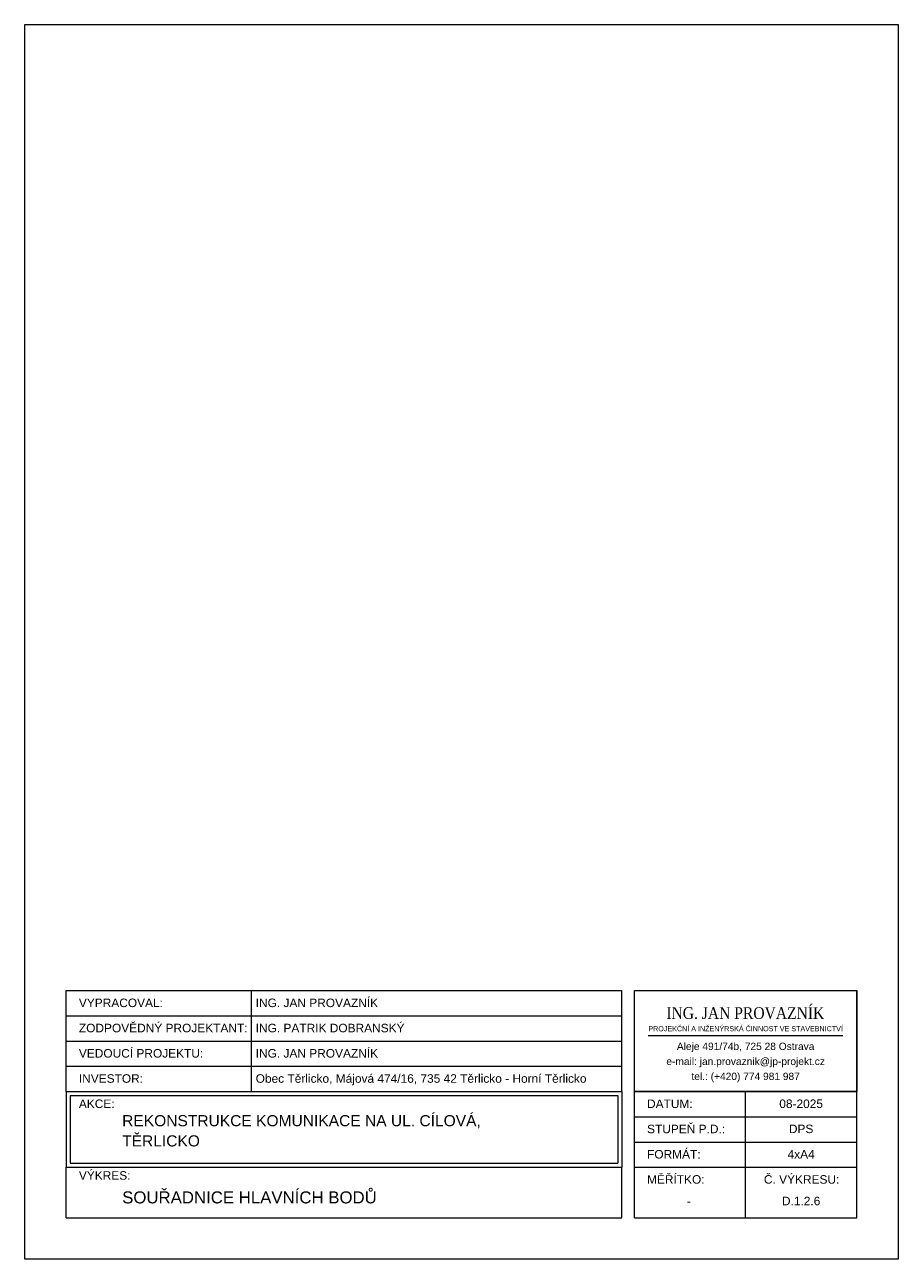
# Model space of a CAD drawing. Header units: metres. Extents: x -425255.1 to -425244.6, y -1102319.8 to -1102304.9.
import ezdxf
from ezdxf.enums import TextEntityAlignment as Align

# ---------------------------------------------------------------- set-up
doc = ezdxf.new("R2010")
doc.units = ezdxf.units.M
doc.header["$LTSCALE"] = 0.5
doc.header["$MEASUREMENT"] = 0
for name, color, linetype, lineweight in [('RAMECEK', 7, 'Continuous', 0), ('RAZITKO', 7, 'Continuous', 0), ('výkres', 7, 'Continuous', 0)]:
    doc.layers.add(name, color=color, linetype=linetype, lineweight=lineweight)
doc.styles.add('ARIAL', font='arial.ttf')
doc.styles.add('Style-Arial', font='arial.ttf')
doc.styles.add('Style-Calibri', font='calibri.ttf')
doc.styles.add('Style-Garamond', font='GARABD.TTF')

msp = doc.modelspace()

# ---------------------------------------------------------------- linework, layer by layer
at = {"layer": 'RAMECEK', "flags": 128}
msp.add_lwpolyline([(-425255.082, -1102304.911), (-425244.582, -1102304.911), (-425244.582, -1102319.761), (-425255.082, -1102319.761)], close=True, dxfattribs=at)
at = {"layer": 'RAZITKO', "color": 7, "lineweight": 13, "ltscale": 4e-05}
for p, q in [((-425254.582, -1102316.53), (-425247.905, -1102316.53)), ((-425254.582, -1102317.744), (-425254.582, -1102316.53)), ((-425252.359, -1102316.53), (-425252.359, -1102317.744)), ((-425247.905, -1102317.744), (-425247.905, -1102316.53)), ((-425247.753, -1102316.53), (-425245.082, -1102316.53)), ((-425245.082, -1102319.261), (-425245.082, -1102316.53)), ((-425254.582, -1102316.833), (-425247.905, -1102316.833)), ((-425254.582, -1102317.137), (-425247.905, -1102317.137)), ((-425254.582, -1102317.44), (-425247.905, -1102317.44)), ((-425247.753, -1102319.261), (-425247.753, -1102317.446)), ((-425254.582, -1102317.744), (-425247.905, -1102317.744)), ((-425254.582, -1102317.744), (-425254.582, -1102318.654)), ((-425254.534, -1102317.792), (-425247.953, -1102317.792)), ((-425254.534, -1102317.792), (-425254.534, -1102318.607)), ((-425247.953, -1102317.792), (-425247.953, -1102318.607)), ((-425247.905, -1102317.744), (-425247.905, -1102318.654)), ((-425247.753, -1102317.744), (-425245.082, -1102317.744)), ((-425246.418, -1102319.261), (-425246.418, -1102317.744)), ((-425247.753, -1102318.047), (-425245.082, -1102318.047)), ((-425247.753, -1102318.351), (-425245.082, -1102318.351)), ((-425254.534, -1102318.607), (-425247.953, -1102318.607)), ((-425254.582, -1102319.261), (-425254.582, -1102318.654)), ((-425254.582, -1102318.654), (-425247.905, -1102318.654)), ((-425247.905, -1102319.261), (-425247.905, -1102318.654)), ((-425247.753, -1102318.654), (-425245.082, -1102318.654)), ((-425254.582, -1102319.261), (-425247.905, -1102319.261)), ((-425247.753, -1102319.261), (-425245.082, -1102319.261)), ((-425247.753, -1102319.261), (-425245.082, -1102319.261))]:
    msp.add_line(p, q, dxfattribs=at)
at = {"layer": 'RAZITKO', "color": 5, "ltscale": 0.05}
msp.add_line((-425247.587, -1102317.069), (-425245.248, -1102317.069), dxfattribs=at)
at = {"layer": 'RAZITKO', "color": 7, "lineweight": 13, "ltscale": 0.05, "flags": 128}
msp.add_lwpolyline([(-425247.753, -1102316.53), (-425245.082, -1102316.53), (-425245.082, -1102317.744), (-425247.753, -1102317.744)], close=True, dxfattribs=at)

# ---------------------------------------------------------------- texts
at = {"layer": 'RAZITKO', "color": 7, "lineweight": 13}
for s, height, style, p in [('VYPRACOVAL:', 0.10244, 'Style-Arial', (-425254.431, -1102316.728)), ('ING. JAN PROVAZNÍK', 0.10244, 'Style-Arial', (-425252.306, -1102316.728)), ('ZODPOVĚDNÝ PROJEKTANT:', 0.10244, 'ARIAL', (-425254.431, -1102317.031)), ('ING. PATRIK DOBRANSKÝ', 0.10244, 'ARIAL', (-425252.306, -1102317.031)), ('VEDOUCÍ PROJEKTU:', 0.10244, 'Style-Arial', (-425254.431, -1102317.335)), ('ING. JAN PROVAZNÍK', 0.10244, 'ARIAL', (-425252.306, -1102317.335)), ('INVESTOR:', 0.1024, 'Style-Arial', (-425254.431, -1102317.638)), ('AKCE:', 0.1024, 'Style-Arial', (-425254.431, -1102317.942)), ('DATUM:', 0.1024, 'Style-Arial', (-425247.602, -1102317.942)), ('STUPEŇ P.D.:', 0.10244, 'Style-Arial', (-425247.602, -1102318.245)), ('FORMÁT:', 0.1024, 'Style-Arial', (-425247.602, -1102318.549)), ('VÝKRES:', 0.1024, 'Style-Arial', (-425254.431, -1102318.804)), ('MĚŘÍTKO:', 0.1024, 'Style-Arial', (-425247.602, -1102318.852))]:
    msp.add_text(s, height=height, dxfattribs=dict(at, style=style)).set_placement(p)
at = {"layer": 'RAZITKO', "color": 7, "linetype": 'Continuous', "lineweight": 13, "style": 'Style-Garamond'}
msp.add_text('ING. JAN PROVAZNÍK', height=0.14095, dxfattribs=at).set_placement((-425246.421, -1102316.729), align=Align.TOP_CENTER)
at = {"layer": 'RAZITKO', "lineweight": 13, "style": 'ARIAL'}
msp.add_text('Obec Těrlicko, Májová 474/16, 735 42 Těrlicko - Horní Těrlicko', height=0.10244, dxfattribs=at).set_placement((-425252.306, -1102317.638))
at = {"layer": 'RAZITKO', "color": 7, "lineweight": 13, "style": 'Style-Arial'}
msp.add_text('Č. VÝKRESU:', height=0.10244, dxfattribs=at).set_placement((-425245.744, -1102318.852), align=Align.CENTER)
at = {"layer": 'RAZITKO', "color": 7, "linetype": 'Continuous', "lineweight": 13, "attachment_point": 2, "line_spacing_factor": 1.008048, "style": 'Style-Calibri'}
for s, insert, char_height in [('\\fArial|b0|i0|c238238|p39;PROJEKČNÍ A INŽENÝRSKÁ ČINNOST VE STAVEBNICTVÍ', (-425246.417, -1102316.957), 0.06149), ('\\fArial|b0|i0|c238238|p39;Aleje 491/74b, 725 28 Ostrava', (-425246.417, -1102317.156), 0.08758), ('\\fArial|b0|i0|c238238|p39;e-mail: jan.provaznik@jp-projekt.cz', (-425246.417, -1102317.337), 0.08758), ('\\fArial|b0|i0|c238238|p39;tel.: (+420) 774 981 987', (-425246.417, -1102317.517), 0.08758)]:
    msp.add_mtext(s, dxfattribs=dict(at, insert=insert, char_height=char_height))
at = {"layer": 'RAZITKO', "color": 0, "lineweight": 13, "insert": (-425245.75, -1102317.943), "char_height": 0.1024, "width": 1.33546, "attachment_point": 8, "rotation": 0, "style": 'ARIAL'}
msp.add_mtext('08-2025', dxfattribs=at)
at = {"layer": 'RAZITKO', "lineweight": 13, "insert": (-425245.75, -1102318.245), "char_height": 0.1024, "width": 1.33546, "attachment_point": 8, "rotation": 0, "line_spacing_factor": 0.72, "style": 'ARIAL'}
msp.add_mtext('DPS', dxfattribs=at)
at = {"layer": 'RAZITKO', "lineweight": 13, "char_height": 0.1024, "width": 1.33546, "attachment_point": 8, "style": 'ARIAL'}
for s, insert in [('4xA4', (-425245.75, -1102318.55)), ('D.1.2.6', (-425245.75, -1102319.113))]:
    msp.add_mtext(s, dxfattribs=dict(at, insert=insert))
at = {"layer": 'RAZITKO', "color": 7, "lineweight": 13, "insert": (-425247.099, -1102319.113), "char_height": 0.102, "width": 1.33546, "attachment_point": 8, "style": 'ARIAL'}
msp.add_mtext('-', dxfattribs=at)
at = {"layer": 'výkres', "lineweight": 13, "style": 'ARIAL'}
for s, height, p in [('REKONSTRUKCE KOMUNIKACE NA UL. CÍLOVÁ,', 0.13383, (-425253.911, -1102318.161)), ('TĚRLICKO', 0.1338, (-425253.911, -1102318.404))]:
    msp.add_text(s, height=height, dxfattribs=at).set_placement(p)
msp.add_text('SOUŘADNICE HLAVNÍCH BODŮ', height=0.14444, rotation=360, dxfattribs=at).set_placement((-425253.911, -1102319.089))

doc.saveas('drawing.dxf')
